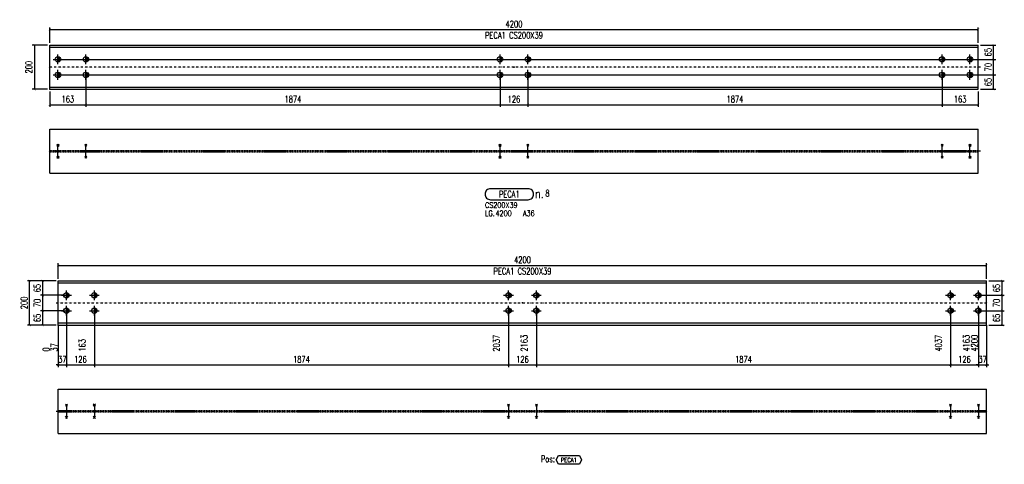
# Model space of a CAD drawing. Header units: feet. Extents: x 873 to 25753, y 2362 to 30563.
# Tile 22 of 29: x 14711 to 19166, y 5264 to 7276. Entities that reach past the tile are written whole.
import ezdxf
from ezdxf.enums import TextEntityAlignment as Align

# ---------------------------------------------------------------- set-up
doc = ezdxf.new("R2010")
doc.units = ezdxf.units.FT
doc.header["$LTSCALE"] = 20
doc.header["$MEASUREMENT"] = 0
doc.linetypes.add('DASHDOT', pattern=[1, 0.5, -0.25, 0, -0.25])
doc.linetypes.add('HIDDEN', pattern=[0.375, 0.25, -0.125])
doc.layers.get('0').update_dxf_attribs({"linetype": 'CONTINUOUS'})
doc.layers.get('Defpoints').update_dxf_attribs({"linetype": 'CONTINUOUS'})
for name, color, linetype in [('A', 2, 'DASHDOT'), ('FORIR', 4, 'CONTINUOUS'), ('G', 3, 'CONTINUOUS'), ('MARK_DES', 2, 'CONTINUOUS'), ('MARK_MAT', 2, 'CONTINUOUS'), ('MARK_QTA', 4, 'CONTINUOUS'), ('MARK_SBA', 4, 'CONTINUOUS'), ('MARK_SLOT', 6, 'CONTINUOUS'), ('POS_BOX', 6, 'CONTINUOUS'), ('POS_DES', 2, 'CONTINUOUS'), ('POS_MAT', 2, 'CONTINUOUS'), ('TR', 6, 'HIDDEN'), ('TXT1', 7, 'CONTINUOUS')]:
    doc.layers.add(name, color=color, linetype=linetype)
doc.styles.add('1', font='romans', dxfattribs={"width": 0.7, "height": 30})
doc.styles.add('MARK', font='ROMANS', dxfattribs={"width": 0.7})
doc.styles.add('POS', font='ROMANS', dxfattribs={"width": 0.7})
doc.styles.add('ROMANS', font='ROMANS', dxfattribs={"width": 0.8, "height": 28})
doc.dimstyles.get("Standard").update_dxf_attribs({"dimtxt": 30, "dimasz": 1, "dimexe": 1, "dimexo": 1, "dimgap": 1, "dimtad": 1, "dimdec": 0, "dimdsep": 46, "dimtxsty": '1', "dimblk": 'ARCHTICK', "dimcen": 3, "dimclrd": 1, "dimclre": 1, "dimclrt": 3, "dimadec": 0, "dimazin": 0, "dimtfac": 1, "dimtdec": 0, "dimtix": 1, "dimtmove": 0, "dimatfit": 3, "dimfxl": 0, "dimtolj": 1, "dimarcsym": 0})

# ---------------------------------------------------------------- blocks, each defined once
blk = doc.blocks.new('M16')
for p, q in [((-22.2, 0), (22.2, 0)), ((0, -22.2), (0, 22.2))]:
    blk.add_line(p, q)
at = {"color": 4, "const_width": 12.3}
blk.add_lwpolyline([(0, -6.1, 1), (0, 6.1, 1)], format="xyb", dxfattribs=at)
blk.add_circle((0, 0), 12.3)
at = {"flags": 1}
blk.add_attdef('TOLE', (16.7, -8.3), '', height=5.26, dxfattribs=at)
blk = doc.blocks.new('3D_INFOPOS')
blk.add_point((0, 0))
at = {"layer": 'FORIR', "flags": 1}
for tag, p in [('POS_PEZ', (7.6, -4.3)), ('MAT_PRO', (7.6, -11.9))]:
    blk.add_attdef(tag, p, '', height=5.26, dxfattribs=at)
blk = doc.blocks.new('_ArchTick')
at = {"color": 0, "linetype": 'ByBlock', "const_width": 0.15}
blk.add_lwpolyline([(-0.5, -0.5), (0.5, 0.5)], dxfattribs=at)
blk = doc.blocks.new('*D9')
at = {"layer": 'Defpoints', "color": 0, "transparency": 16777216}
for p in [(15010.8, 7026.3), (14847.7, 6961.3), (15010.8, 6891.3)]:
    blk.add_point(p, dxfattribs=at)
at = {"layer": 'TXT1', "color": 1, "lineweight": -2, "transparency": 16777216}
for p, q in [((15010.8, 7016.3), (15010.8, 6881.3)), ((14847.7, 6951.3), (14847.7, 6881.3)), ((14847.7, 6891.3), (15010.8, 6891.3))]:
    blk.add_line(p, q, dxfattribs=at)
at = {"layer": 'TXT1', "color": 1, "lineweight": -2, "transparency": 16777216, "xscale": 10, "yscale": 10, "zscale": 10, "rotation": 180}
blk.add_blockref('_ArchTick', (14847.7, 6891.3), dxfattribs=at)
at = {"layer": 'TXT1', "color": 1, "lineweight": -2, "transparency": 16777216, "xscale": 10, "yscale": 10, "zscale": 10}
blk.add_blockref('_ArchTick', (15010.8, 6891.3), dxfattribs=at)
at = {"layer": 'TXT1', "color": 3, "transparency": 16777216, "insert": (14929.3, 6916.3), "char_height": 30, "attachment_point": 5, "style": '1'}
blk.add_mtext('\\A1;163', dxfattribs=at)
blk = doc.blocks.new('*D10')
at = {"layer": 'Defpoints', "color": 0, "transparency": 16777216}
for p in [(15010.8, 7026.3), (16884.5, 7026.3), (16884.5, 6891.3)]:
    blk.add_point(p, dxfattribs=at)
at = {"layer": 'TXT1', "color": 1, "lineweight": -2, "transparency": 16777216}
for p, q in [((15010.8, 7016.3), (15010.8, 6881.3)), ((16884.5, 7016.3), (16884.5, 6881.3)), ((15010.8, 6891.3), (16884.5, 6891.3))]:
    blk.add_line(p, q, dxfattribs=at)
at = {"layer": 'TXT1', "color": 1, "lineweight": -2, "transparency": 16777216, "xscale": 10, "yscale": 10, "zscale": 10, "rotation": 180}
blk.add_blockref('_ArchTick', (15010.8, 6891.3), dxfattribs=at)
at = {"layer": 'TXT1', "color": 1, "lineweight": -2, "transparency": 16777216, "xscale": 10, "yscale": 10, "zscale": 10}
blk.add_blockref('_ArchTick', (16884.5, 6891.3), dxfattribs=at)
at = {"layer": 'TXT1', "color": 3, "transparency": 16777216, "insert": (15947.7, 6916.3), "char_height": 30, "attachment_point": 5, "style": '1'}
blk.add_mtext('\\A1;1874', dxfattribs=at)
blk = doc.blocks.new('*D11')
at = {"layer": 'Defpoints', "color": 0, "transparency": 16777216}
for p in [(16884.5, 7026.3), (17010.8, 7026.3), (17010.8, 6891.3)]:
    blk.add_point(p, dxfattribs=at)
at = {"layer": 'TXT1', "color": 1, "lineweight": -2, "transparency": 16777216}
for p, q in [((16884.5, 7016.3), (16884.5, 6881.3)), ((17010.8, 7016.3), (17010.8, 6881.3)), ((16884.5, 6891.3), (17010.8, 6891.3))]:
    blk.add_line(p, q, dxfattribs=at)
at = {"layer": 'TXT1', "color": 1, "lineweight": -2, "transparency": 16777216, "xscale": 10, "yscale": 10, "zscale": 10, "rotation": 180}
blk.add_blockref('_ArchTick', (16884.5, 6891.3), dxfattribs=at)
at = {"layer": 'TXT1', "color": 1, "lineweight": -2, "transparency": 16777216, "xscale": 10, "yscale": 10, "zscale": 10}
blk.add_blockref('_ArchTick', (17010.8, 6891.3), dxfattribs=at)
at = {"layer": 'TXT1', "color": 3, "transparency": 16777216, "insert": (16947.7, 6916.3), "char_height": 30, "attachment_point": 5, "style": '1'}
blk.add_mtext('\\A1;126', dxfattribs=at)
blk = doc.blocks.new('*D12')
at = {"layer": 'Defpoints', "color": 0, "transparency": 16777216}
for p in [(17010.8, 7026.3), (18884.5, 7026.3), (18884.5, 6891.3)]:
    blk.add_point(p, dxfattribs=at)
at = {"layer": 'TXT1', "color": 1, "lineweight": -2, "transparency": 16777216}
for p, q in [((17010.8, 7016.3), (17010.8, 6881.3)), ((18884.5, 7016.3), (18884.5, 6881.3)), ((17010.8, 6891.3), (18884.5, 6891.3))]:
    blk.add_line(p, q, dxfattribs=at)
at = {"layer": 'TXT1', "color": 1, "lineweight": -2, "transparency": 16777216, "xscale": 10, "yscale": 10, "zscale": 10, "rotation": 180}
blk.add_blockref('_ArchTick', (17010.8, 6891.3), dxfattribs=at)
at = {"layer": 'TXT1', "color": 1, "lineweight": -2, "transparency": 16777216, "xscale": 10, "yscale": 10, "zscale": 10}
blk.add_blockref('_ArchTick', (18884.5, 6891.3), dxfattribs=at)
at = {"layer": 'TXT1', "color": 3, "transparency": 16777216, "insert": (17947.7, 6916.3), "char_height": 30, "attachment_point": 5, "style": '1'}
blk.add_mtext('\\A1;1874', dxfattribs=at)
blk = doc.blocks.new('*D13')
at = {"layer": 'Defpoints', "color": 0, "transparency": 16777216}
for p in [(18884.5, 7026.3), (19047.7, 6961.3), (19047.7, 6891.3)]:
    blk.add_point(p, dxfattribs=at)
at = {"layer": 'TXT1', "color": 1, "lineweight": -2, "transparency": 16777216}
for p, q in [((18884.5, 7016.3), (18884.5, 6881.3)), ((19047.7, 6951.3), (19047.7, 6881.3)), ((18884.5, 6891.3), (19047.7, 6891.3))]:
    blk.add_line(p, q, dxfattribs=at)
at = {"layer": 'TXT1', "color": 1, "lineweight": -2, "transparency": 16777216, "xscale": 10, "yscale": 10, "zscale": 10, "rotation": 180}
blk.add_blockref('_ArchTick', (18884.5, 6891.3), dxfattribs=at)
at = {"layer": 'TXT1', "color": 1, "lineweight": -2, "transparency": 16777216, "xscale": 10, "yscale": 10, "zscale": 10}
blk.add_blockref('_ArchTick', (19047.7, 6891.3), dxfattribs=at)
at = {"layer": 'TXT1', "color": 3, "transparency": 16777216, "insert": (18966.1, 6916.3), "char_height": 30, "attachment_point": 5, "style": '1'}
blk.add_mtext('\\A1;163', dxfattribs=at)
blk = doc.blocks.new('*D14')
at = {"layer": 'Defpoints', "color": 0, "transparency": 16777216}
for p in [(14884.5, 7026.3), (19117.7, 7026.3), (19047.7, 6961.3)]:
    blk.add_point(p, dxfattribs=at)
at = {"layer": 'TXT1', "color": 1, "lineweight": -2, "transparency": 16777216}
for p, q in [((14894.5, 7026.3), (19127.7, 7026.3)), ((19117.7, 6961.3), (19117.7, 7026.3)), ((19057.7, 6961.3), (19127.7, 6961.3))]:
    blk.add_line(p, q, dxfattribs=at)
at = {"layer": 'TXT1', "color": 1, "lineweight": -2, "transparency": 16777216, "xscale": 10, "yscale": 10, "zscale": 10}
for p, rotation in [((19117.7, 7026.3), 90), ((19117.7, 6961.3), 270)]:
    blk.add_blockref('_ArchTick', p, dxfattribs=dict(at, rotation=rotation))
at = {"layer": 'TXT1', "color": 3, "transparency": 16777216, "insert": (19092.7, 6993.8), "char_height": 30, "attachment_point": 5, "rotation": 90, "style": '1'}
blk.add_mtext('\\A1;65', dxfattribs=at)
blk = doc.blocks.new('*D15')
at = {"layer": 'Defpoints', "color": 0, "transparency": 16777216}
for p in [(14884.5, 7096.3), (19117.7, 7096.3), (14884.5, 7026.3)]:
    blk.add_point(p, dxfattribs=at)
at = {"layer": 'TXT1', "color": 1, "lineweight": -2, "transparency": 16777216}
for p, q in [((14894.5, 7096.3), (19127.7, 7096.3)), ((19117.7, 7026.3), (19117.7, 7096.3)), ((14894.5, 7026.3), (19127.7, 7026.3))]:
    blk.add_line(p, q, dxfattribs=at)
at = {"layer": 'TXT1', "color": 1, "lineweight": -2, "transparency": 16777216, "xscale": 10, "yscale": 10, "zscale": 10}
for p, rotation in [((19117.7, 7096.3), 90), ((19117.7, 7026.3), 270)]:
    blk.add_blockref('_ArchTick', p, dxfattribs=dict(at, rotation=rotation))
at = {"layer": 'TXT1', "color": 3, "transparency": 16777216, "insert": (19092.7, 7061.3), "char_height": 30, "attachment_point": 5, "rotation": 90, "style": '1'}
blk.add_mtext('\\A1;70', dxfattribs=at)
blk = doc.blocks.new('*D16')
at = {"layer": 'Defpoints', "color": 0, "transparency": 16777216}
for p in [(19047.7, 7161.3), (19117.7, 7161.3), (14884.5, 7096.3)]:
    blk.add_point(p, dxfattribs=at)
at = {"layer": 'TXT1', "color": 1, "lineweight": -2, "transparency": 16777216}
for p, q in [((19057.7, 7161.3), (19127.7, 7161.3)), ((19117.7, 7096.3), (19117.7, 7161.3)), ((14894.5, 7096.3), (19127.7, 7096.3))]:
    blk.add_line(p, q, dxfattribs=at)
at = {"layer": 'TXT1', "color": 1, "lineweight": -2, "transparency": 16777216, "xscale": 10, "yscale": 10, "zscale": 10}
for p, rotation in [((19117.7, 7161.3), 90), ((19117.7, 7096.3), 270)]:
    blk.add_blockref('_ArchTick', p, dxfattribs=dict(at, rotation=rotation))
at = {"layer": 'TXT1', "color": 3, "transparency": 16777216, "insert": (19092.7, 7128.8), "char_height": 30, "attachment_point": 5, "rotation": 90, "style": '1'}
blk.add_mtext('\\A1;65', dxfattribs=at)
blk = doc.blocks.new('*D17')
at = {"layer": 'Defpoints', "color": 0, "transparency": 16777216}
for p in [(19047.7, 7231.3), (14847.7, 7161.3), (19047.7, 7161.3)]:
    blk.add_point(p, dxfattribs=at)
at = {"layer": 'TXT1', "color": 1, "lineweight": -2, "transparency": 16777216}
for p, q in [((14847.7, 7171.3), (14847.7, 7241.3)), ((14847.7, 7231.3), (19047.7, 7231.3)), ((19047.7, 7171.3), (19047.7, 7241.3))]:
    blk.add_line(p, q, dxfattribs=at)
at = {"layer": 'TXT1', "color": 1, "lineweight": -2, "transparency": 16777216, "xscale": 10, "yscale": 10, "zscale": 10, "rotation": 180}
blk.add_blockref('_ArchTick', (14847.7, 7231.3), dxfattribs=at)
at = {"layer": 'TXT1', "color": 1, "lineweight": -2, "transparency": 16777216, "xscale": 10, "yscale": 10, "zscale": 10}
blk.add_blockref('_ArchTick', (19047.7, 7231.3), dxfattribs=at)
at = {"layer": 'TXT1', "color": 3, "transparency": 16777216, "insert": (16947.7, 7256.3), "char_height": 30, "attachment_point": 5, "style": '1'}
blk.add_mtext('\\A1;4200', dxfattribs=at)
blk = doc.blocks.new('*D18')
at = {"layer": 'Defpoints', "color": 0, "transparency": 16777216}
for p in [(14847.7, 7161.3), (14777.7, 6961.3), (14847.7, 6961.3)]:
    blk.add_point(p, dxfattribs=at)
at = {"layer": 'TXT1', "color": 1, "lineweight": -2, "transparency": 16777216}
for p, q in [((14837.7, 7161.3), (14767.7, 7161.3)), ((14777.7, 7161.3), (14777.7, 6961.3)), ((14837.7, 6961.3), (14767.7, 6961.3))]:
    blk.add_line(p, q, dxfattribs=at)
at = {"layer": 'TXT1', "color": 1, "lineweight": -2, "transparency": 16777216, "xscale": 10, "yscale": 10, "zscale": 10}
for p, rotation in [((14777.7, 7161.3), 90), ((14777.7, 6961.3), 270)]:
    blk.add_blockref('_ArchTick', p, dxfattribs=dict(at, rotation=rotation))
at = {"layer": 'TXT1', "color": 3, "transparency": 16777216, "insert": (14752.7, 7061.3), "char_height": 30, "attachment_point": 5, "rotation": 90, "style": '1'}
blk.add_mtext('\\A1;200', dxfattribs=at)
blk = doc.blocks.new('3D_INFOM')
blk.add_point((0, 0))
at = {"layer": 'FORIR', "flags": 1}
for tag, p in [('MARK', (7.55, -4.31)), ('NUM_DIS', (7.55, -11.68)), ('NOT_PEZ', (45.73, -11.68)), ('QTA_PEZ', (7.55, -18.55)), ('TIP_PEZ', (45.73, -18.55)), ('TRA_PEZ', (7.55, -26.33)), ('COS_PEZ', (45.73, -26.33)), ('DES_PEZ', (7.55, -33.75))]:
    blk.add_attdef(tag, p, '', height=5, dxfattribs=at)
blk = doc.blocks.new('MS')
at = {"color": 6}
for p, q in [((-4.7, 22.8), (4.7, 32.1)), ((-4.7, 32.1), (4.7, 22.8)), ((-4.7, -22.8), (4.7, -32.1)), ((-4.7, -32.1), (4.7, -22.8))]:
    blk.add_line(p, q, dxfattribs=at)
at = {"color": 3}
blk.add_line((0, -32.1), (0, 32.1), dxfattribs=at)
at = {"flags": 1}
for tag, p, height in [('DIAM', (0, 0), 8.01), ('AVAN', (1.3, -18.2), 5.26), ('TOLE', (1.3, -9.7), 5.26), ('DIET', (1.3, -24.6), 5.26)]:
    blk.add_attdef(tag, p, '', height=height, dxfattribs=at)
blk = doc.blocks.new('M8_PRO')
at = {"layer": 'MARK_SLOT'}
blk.add_lwpolyline([(2.5, 0), (19.5, 0, 0.414214), (22, 2.5), (22, 2.5, 0.414214), (19.5, 5), (2.5, 5, 0.414214), (0, 2.5), (0, 2.5, 0.414214)], format="xyb", close=True, dxfattribs=at)
at = {"style": 'MARK', "width": 0.7, "flags": 1}
for tag, p in [('TRA_PEZ', (-2.05, 4.97)), ('PUN_LIS', (-2.05, 4.44)), ('TIP_PEZ', (-2.05, 2.29)), ('SUN_LIS', (-2.05, 3.9)), ('COD_PEZ', (-2.05, 0.69)), ('COS_PEZ', (-2.05, 0.15)), ('DES_PEZ', (-2.05, 3.37)), ('NOT_PEZ', (-2.05, 2.83)), ('ING_PEZ', (-2.05, 1.76)), ('MCL_PEZ', (-2.05, 1.22)), ('DIM_PRO', (-2.05, -0.38))]:
    blk.add_attdef(tag, p, '', height=0.35, dxfattribs=at)
at = {"style": 'MARK', "width": 0.7}
blk.add_attdef('MAR_PEZ', text='', height=3, dxfattribs=at).set_placement((11, 2.5), align=Align.MIDDLE)
at = {"layer": 'MARK_DES', "style": 'MARK', "width": 0.7}
blk.add_text('LG.', height=2.5, dxfattribs=at).set_placement((0, -7.4))
for tag, p in [('NOM_PRO', (0, -3.7)), ('LUN_PRO', (4.73, -7.4))]:
    blk.add_attdef(tag, p, '', height=2.5, dxfattribs=at)
at = {"layer": 'MARK_MAT', "style": 'MARK', "width": 0.7}
blk.add_attdef('MAT_PRO', (17.13, -7.4), '', height=2.5, dxfattribs=at)
at = {"layer": 'MARK_QTA', "style": 'ROMANS', "width": 0.8}
blk.add_text('n.', height=4, dxfattribs=at).set_placement((24.62, 2.75), align=Align.MIDDLE)
at = {"layer": 'MARK_QTA', "style": 'MARK', "width": 0.7}
blk.add_attdef('QTA_PEZ', (27.29, 1.42), '', height=3, dxfattribs=at)
at = {"layer": 'MARK_SBA', "style": 'MARK', "width": 0.7}
blk.add_attdef('SBA_PEZ', text='', height=2, dxfattribs=at).set_placement((10.88, 5.73), align=Align.BOTTOM_CENTER)
blk = doc.blocks.new('*D70')
at = {"layer": 'Defpoints', "color": 0, "transparency": 16777216}
for p in [(14922.9, 5959), (15049.2, 5959), (15049.2, 5714)]:
    blk.add_point(p, dxfattribs=at)
at = {"layer": 'TXT1', "color": 1, "lineweight": -2, "transparency": 16777216}
for p, q in [((14922.9, 5949), (14922.9, 5704)), ((15049.2, 5949), (15049.2, 5704)), ((14922.9, 5714), (15049.2, 5714))]:
    blk.add_line(p, q, dxfattribs=at)
at = {"layer": 'TXT1', "color": 1, "lineweight": -2, "transparency": 16777216, "xscale": 10, "yscale": 10, "zscale": 10, "rotation": 180}
blk.add_blockref('_ArchTick', (14922.9, 5714), dxfattribs=at)
at = {"layer": 'TXT1', "color": 1, "lineweight": -2, "transparency": 16777216, "xscale": 10, "yscale": 10, "zscale": 10}
blk.add_blockref('_ArchTick', (15049.2, 5714), dxfattribs=at)
at = {"layer": 'TXT1', "color": 3, "transparency": 16777216, "insert": (14986, 5739), "char_height": 30, "attachment_point": 5, "style": '1'}
blk.add_mtext('\\A1;126', dxfattribs=at)
blk = doc.blocks.new('*D71')
at = {"layer": 'Defpoints', "color": 0, "transparency": 16777216}
for p in [(15049.2, 5959), (16922.9, 5959), (16922.9, 5714)]:
    blk.add_point(p, dxfattribs=at)
at = {"layer": 'TXT1', "color": 1, "lineweight": -2, "transparency": 16777216}
for p, q in [((15049.2, 5949), (15049.2, 5704)), ((16922.9, 5949), (16922.9, 5704)), ((15049.2, 5714), (16922.9, 5714))]:
    blk.add_line(p, q, dxfattribs=at)
at = {"layer": 'TXT1', "color": 1, "lineweight": -2, "transparency": 16777216, "xscale": 10, "yscale": 10, "zscale": 10, "rotation": 180}
blk.add_blockref('_ArchTick', (15049.2, 5714), dxfattribs=at)
at = {"layer": 'TXT1', "color": 1, "lineweight": -2, "transparency": 16777216, "xscale": 10, "yscale": 10, "zscale": 10}
blk.add_blockref('_ArchTick', (16922.9, 5714), dxfattribs=at)
at = {"layer": 'TXT1', "color": 3, "transparency": 16777216, "insert": (15986, 5739), "char_height": 30, "attachment_point": 5, "style": '1'}
blk.add_mtext('\\A1;1874', dxfattribs=at)
blk = doc.blocks.new('*D72')
at = {"layer": 'Defpoints', "color": 0, "transparency": 16777216}
for p in [(16922.9, 5959), (17049.2, 5959), (17049.2, 5714)]:
    blk.add_point(p, dxfattribs=at)
at = {"layer": 'TXT1', "color": 1, "lineweight": -2, "transparency": 16777216}
for p, q in [((16922.9, 5949), (16922.9, 5704)), ((17049.2, 5949), (17049.2, 5704)), ((16922.9, 5714), (17049.2, 5714))]:
    blk.add_line(p, q, dxfattribs=at)
at = {"layer": 'TXT1', "color": 1, "lineweight": -2, "transparency": 16777216, "xscale": 10, "yscale": 10, "zscale": 10, "rotation": 180}
blk.add_blockref('_ArchTick', (16922.9, 5714), dxfattribs=at)
at = {"layer": 'TXT1', "color": 1, "lineweight": -2, "transparency": 16777216, "xscale": 10, "yscale": 10, "zscale": 10}
blk.add_blockref('_ArchTick', (17049.2, 5714), dxfattribs=at)
at = {"layer": 'TXT1', "color": 3, "transparency": 16777216, "insert": (16986, 5739), "char_height": 30, "attachment_point": 5, "style": '1'}
blk.add_mtext('\\A1;126', dxfattribs=at)
blk = doc.blocks.new('*D73')
at = {"layer": 'Defpoints', "color": 0, "transparency": 16777216}
for p in [(17049.2, 5959), (18922.9, 5959), (18922.9, 5714)]:
    blk.add_point(p, dxfattribs=at)
at = {"layer": 'TXT1', "color": 1, "lineweight": -2, "transparency": 16777216}
for p, q in [((17049.2, 5949), (17049.2, 5704)), ((18922.9, 5949), (18922.9, 5704)), ((17049.2, 5714), (18922.9, 5714))]:
    blk.add_line(p, q, dxfattribs=at)
at = {"layer": 'TXT1', "color": 1, "lineweight": -2, "transparency": 16777216, "xscale": 10, "yscale": 10, "zscale": 10, "rotation": 180}
blk.add_blockref('_ArchTick', (17049.2, 5714), dxfattribs=at)
at = {"layer": 'TXT1', "color": 1, "lineweight": -2, "transparency": 16777216, "xscale": 10, "yscale": 10, "zscale": 10}
blk.add_blockref('_ArchTick', (18922.9, 5714), dxfattribs=at)
at = {"layer": 'TXT1', "color": 3, "transparency": 16777216, "insert": (17986, 5739), "char_height": 30, "attachment_point": 5, "style": '1'}
blk.add_mtext('\\A1;1874', dxfattribs=at)
blk = doc.blocks.new('*D74')
at = {"layer": 'Defpoints', "color": 0, "transparency": 16777216}
for p in [(18922.9, 5959), (19049.2, 5959), (19049.2, 5714)]:
    blk.add_point(p, dxfattribs=at)
at = {"layer": 'TXT1', "color": 1, "lineweight": -2, "transparency": 16777216}
for p, q in [((18922.9, 5949), (18922.9, 5704)), ((19049.2, 5949), (19049.2, 5704)), ((18922.9, 5714), (19049.2, 5714))]:
    blk.add_line(p, q, dxfattribs=at)
at = {"layer": 'TXT1', "color": 1, "lineweight": -2, "transparency": 16777216, "xscale": 10, "yscale": 10, "zscale": 10, "rotation": 180}
blk.add_blockref('_ArchTick', (18922.9, 5714), dxfattribs=at)
at = {"layer": 'TXT1', "color": 1, "lineweight": -2, "transparency": 16777216, "xscale": 10, "yscale": 10, "zscale": 10}
blk.add_blockref('_ArchTick', (19049.2, 5714), dxfattribs=at)
at = {"layer": 'TXT1', "color": 3, "transparency": 16777216, "insert": (18986, 5739), "char_height": 30, "attachment_point": 5, "style": '1'}
blk.add_mtext('\\A1;126', dxfattribs=at)
blk = doc.blocks.new('*D75')
at = {"layer": 'Defpoints', "color": 0, "transparency": 16777216}
for p in [(14922.9, 5959), (14886, 5894), (14922.9, 5714)]:
    blk.add_point(p, dxfattribs=at)
at = {"layer": 'TXT1', "color": 1, "lineweight": -2, "transparency": 16777216}
for p, q in [((14922.9, 5949), (14922.9, 5704)), ((14886, 5884), (14886, 5704)), ((14886, 5714), (14876, 5714)), ((14886, 5714), (14922.9, 5714)), ((14922.9, 5714), (14932.9, 5714))]:
    blk.add_line(p, q, dxfattribs=at)
at = {"layer": 'TXT1', "color": 1, "lineweight": -2, "transparency": 16777216, "xscale": 10, "yscale": 10, "zscale": 10}
blk.add_blockref('_ArchTick', (14886, 5714), dxfattribs=at)
at = {"layer": 'TXT1', "color": 1, "lineweight": -2, "transparency": 16777216, "xscale": 10, "yscale": 10, "zscale": 10, "rotation": 180}
blk.add_blockref('_ArchTick', (14922.9, 5714), dxfattribs=at)
at = {"layer": 'TXT1', "color": 3, "transparency": 16777216, "insert": (14904.5, 5739), "char_height": 30, "attachment_point": 5, "style": '1'}
blk.add_mtext('\\A1;37', dxfattribs=at)
blk = doc.blocks.new('*D76')
at = {"layer": 'Defpoints', "color": 0, "transparency": 16777216}
for p in [(19049.2, 5959), (19086, 5894), (19086, 5714)]:
    blk.add_point(p, dxfattribs=at)
at = {"layer": 'TXT1', "color": 1, "lineweight": -2, "transparency": 16777216}
for p, q in [((19049.2, 5949), (19049.2, 5704)), ((19086, 5884), (19086, 5704)), ((19049.2, 5714), (19039.2, 5714)), ((19049.2, 5714), (19086, 5714)), ((19086, 5714), (19096, 5714))]:
    blk.add_line(p, q, dxfattribs=at)
at = {"layer": 'TXT1', "color": 1, "lineweight": -2, "transparency": 16777216, "xscale": 10, "yscale": 10, "zscale": 10}
blk.add_blockref('_ArchTick', (19049.2, 5714), dxfattribs=at)
at = {"layer": 'TXT1', "color": 1, "lineweight": -2, "transparency": 16777216, "xscale": 10, "yscale": 10, "zscale": 10, "rotation": 180}
blk.add_blockref('_ArchTick', (19086, 5714), dxfattribs=at)
at = {"layer": 'TXT1', "color": 3, "transparency": 16777216, "insert": (19067.6, 5739), "char_height": 30, "attachment_point": 5, "style": '1'}
blk.add_mtext('\\A1;37', dxfattribs=at)
blk = doc.blocks.new('*D77')
at = {"layer": 'Defpoints', "color": 0, "transparency": 16777216}
for p in [(14816, 6029), (14922.9, 6029), (14922.9, 5959)]:
    blk.add_point(p, dxfattribs=at)
at = {"layer": 'TXT1', "color": 1, "lineweight": -2, "transparency": 16777216}
for p, q in [((14912.9, 6029), (14806, 6029)), ((14816, 5959), (14816, 6029)), ((14912.9, 5959), (14806, 5959))]:
    blk.add_line(p, q, dxfattribs=at)
at = {"layer": 'TXT1', "color": 1, "lineweight": -2, "transparency": 16777216, "xscale": 10, "yscale": 10, "zscale": 10}
for p, rotation in [((14816, 6029), 90), ((14816, 5959), 270)]:
    blk.add_blockref('_ArchTick', p, dxfattribs=dict(at, rotation=rotation))
at = {"layer": 'TXT1', "color": 3, "transparency": 16777216, "insert": (14791, 5994), "char_height": 30, "attachment_point": 5, "rotation": 90, "style": '1'}
blk.add_mtext('\\A1;70', dxfattribs=at)
blk = doc.blocks.new('*D78')
at = {"layer": 'Defpoints', "color": 0, "transparency": 16777216}
for p in [(14816, 6094), (14886, 6094), (14922.9, 6029)]:
    blk.add_point(p, dxfattribs=at)
at = {"layer": 'TXT1', "color": 1, "lineweight": -2, "transparency": 16777216}
for p, q in [((14876, 6094), (14806, 6094)), ((14816, 6029), (14816, 6094)), ((14912.9, 6029), (14806, 6029))]:
    blk.add_line(p, q, dxfattribs=at)
at = {"layer": 'TXT1', "color": 1, "lineweight": -2, "transparency": 16777216, "xscale": 10, "yscale": 10, "zscale": 10}
for p, rotation in [((14816, 6094), 90), ((14816, 6029), 270)]:
    blk.add_blockref('_ArchTick', p, dxfattribs=dict(at, rotation=rotation))
at = {"layer": 'TXT1', "color": 3, "transparency": 16777216, "insert": (14791, 6061.5), "char_height": 30, "attachment_point": 5, "rotation": 90, "style": '1'}
blk.add_mtext('\\A1;65', dxfattribs=at)
blk = doc.blocks.new('*D79')
at = {"layer": 'Defpoints', "color": 0, "transparency": 16777216}
for p in [(14816, 5959), (14922.9, 5959), (14886, 5894)]:
    blk.add_point(p, dxfattribs=at)
at = {"layer": 'TXT1', "color": 1, "lineweight": -2, "transparency": 16777216}
for p, q in [((14912.9, 5959), (14806, 5959)), ((14816, 5894), (14816, 5959)), ((14876, 5894), (14806, 5894))]:
    blk.add_line(p, q, dxfattribs=at)
at = {"layer": 'TXT1', "color": 1, "lineweight": -2, "transparency": 16777216, "xscale": 10, "yscale": 10, "zscale": 10}
for p, rotation in [((14816, 5959), 90), ((14816, 5894), 270)]:
    blk.add_blockref('_ArchTick', p, dxfattribs=dict(at, rotation=rotation))
at = {"layer": 'TXT1', "color": 3, "transparency": 16777216, "insert": (14791, 5926.5), "char_height": 30, "attachment_point": 5, "rotation": 90, "style": '1'}
blk.add_mtext('\\A1;65', dxfattribs=at)
blk = doc.blocks.new('*D80')
at = {"layer": 'Defpoints', "color": 0, "transparency": 16777216}
for p in [(19049.2, 6029), (19156, 6029), (19049.2, 5959)]:
    blk.add_point(p, dxfattribs=at)
at = {"layer": 'TXT1', "color": 1, "lineweight": -2, "transparency": 16777216}
for p, q in [((19059.2, 6029), (19166, 6029)), ((19156, 5959), (19156, 6029)), ((19059.2, 5959), (19166, 5959))]:
    blk.add_line(p, q, dxfattribs=at)
at = {"layer": 'TXT1', "color": 1, "lineweight": -2, "transparency": 16777216, "xscale": 10, "yscale": 10, "zscale": 10}
for p, rotation in [((19156, 6029), 90), ((19156, 5959), 270)]:
    blk.add_blockref('_ArchTick', p, dxfattribs=dict(at, rotation=rotation))
at = {"layer": 'TXT1', "color": 3, "transparency": 16777216, "insert": (19131, 5994), "char_height": 30, "attachment_point": 5, "rotation": 90, "style": '1'}
blk.add_mtext('\\A1;70', dxfattribs=at)
blk = doc.blocks.new('*D81')
at = {"layer": 'Defpoints', "color": 0, "transparency": 16777216}
for p in [(19086, 6094), (19156, 6094), (19049.2, 6029)]:
    blk.add_point(p, dxfattribs=at)
at = {"layer": 'TXT1', "color": 1, "lineweight": -2, "transparency": 16777216}
for p, q in [((19096, 6094), (19166, 6094)), ((19156, 6029), (19156, 6094)), ((19059.2, 6029), (19166, 6029))]:
    blk.add_line(p, q, dxfattribs=at)
at = {"layer": 'TXT1', "color": 1, "lineweight": -2, "transparency": 16777216, "xscale": 10, "yscale": 10, "zscale": 10}
for p, rotation in [((19156, 6094), 90), ((19156, 6029), 270)]:
    blk.add_blockref('_ArchTick', p, dxfattribs=dict(at, rotation=rotation))
at = {"layer": 'TXT1', "color": 3, "transparency": 16777216, "insert": (19131, 6061.5), "char_height": 30, "attachment_point": 5, "rotation": 90, "style": '1'}
blk.add_mtext('\\A1;65', dxfattribs=at)
blk = doc.blocks.new('*D82')
at = {"layer": 'Defpoints', "color": 0, "transparency": 16777216}
for p in [(19049.2, 5959), (19156, 5959), (19086, 5894)]:
    blk.add_point(p, dxfattribs=at)
at = {"layer": 'TXT1', "color": 1, "lineweight": -2, "transparency": 16777216}
for p, q in [((19059.2, 5959), (19166, 5959)), ((19156, 5894), (19156, 5959)), ((19096, 5894), (19166, 5894))]:
    blk.add_line(p, q, dxfattribs=at)
at = {"layer": 'TXT1', "color": 1, "lineweight": -2, "transparency": 16777216, "xscale": 10, "yscale": 10, "zscale": 10}
for p, rotation in [((19156, 5959), 90), ((19156, 5894), 270)]:
    blk.add_blockref('_ArchTick', p, dxfattribs=dict(at, rotation=rotation))
at = {"layer": 'TXT1', "color": 3, "transparency": 16777216, "insert": (19131, 5926.5), "char_height": 30, "attachment_point": 5, "rotation": 90, "style": '1'}
blk.add_mtext('\\A1;65', dxfattribs=at)
blk = doc.blocks.new('*D83')
at = {"layer": 'Defpoints', "color": 0, "transparency": 16777216}
for p in [(19086, 6164), (14886, 6094), (19086, 6094)]:
    blk.add_point(p, dxfattribs=at)
at = {"layer": 'TXT1', "color": 1, "lineweight": -2, "transparency": 16777216}
for p, q in [((14886, 6104), (14886, 6174)), ((14886, 6164), (19086, 6164)), ((19086, 6104), (19086, 6174))]:
    blk.add_line(p, q, dxfattribs=at)
at = {"layer": 'TXT1', "color": 1, "lineweight": -2, "transparency": 16777216, "xscale": 10, "yscale": 10, "zscale": 10, "rotation": 180}
blk.add_blockref('_ArchTick', (14886, 6164), dxfattribs=at)
at = {"layer": 'TXT1', "color": 1, "lineweight": -2, "transparency": 16777216, "xscale": 10, "yscale": 10, "zscale": 10}
blk.add_blockref('_ArchTick', (19086, 6164), dxfattribs=at)
at = {"layer": 'TXT1', "color": 3, "transparency": 16777216, "insert": (16986, 6189), "char_height": 30, "attachment_point": 5, "style": '1'}
blk.add_mtext('\\A1;4200', dxfattribs=at)
blk = doc.blocks.new('*D84')
at = {"layer": 'Defpoints', "color": 0, "transparency": 16777216}
for p in [(14756, 6094), (14886, 6094), (14886, 5894)]:
    blk.add_point(p, dxfattribs=at)
at = {"layer": 'TXT1', "color": 1, "lineweight": -2, "transparency": 16777216}
for p, q in [((14876, 6094), (14746, 6094)), ((14756, 5894), (14756, 6094)), ((14876, 5894), (14746, 5894))]:
    blk.add_line(p, q, dxfattribs=at)
at = {"layer": 'TXT1', "color": 1, "lineweight": -2, "transparency": 16777216, "xscale": 10, "yscale": 10, "zscale": 10}
for p, rotation in [((14756, 6094), 90), ((14756, 5894), 270)]:
    blk.add_blockref('_ArchTick', p, dxfattribs=dict(at, rotation=rotation))
at = {"layer": 'TXT1', "color": 3, "transparency": 16777216, "insert": (14731, 5994), "char_height": 30, "attachment_point": 5, "rotation": 90, "style": '1'}
blk.add_mtext('\\A1;200', dxfattribs=at)
blk = doc.blocks.new('POSITION_PRO')
at = {"layer": 'POS_BOX'}
blk.add_lwpolyline([(10.5, -2), (9.5, -4), (0, -4), (-1, -2), (0, 0), (9.5, 0)], close=True, dxfattribs=at)
at = {"insert": (-7.93, -0.05), "char_height": 3, "width": 11.9956, "attachment_point": 1, "style": 'POS'}
blk.add_mtext('Pos:', dxfattribs=at)
at = {"style": 'POS', "width": 0.7}
blk.add_attdef('POS_PEZ', text='', height=2, dxfattribs=at).set_placement((4.76, -3.05), align=Align.CENTER)
at = {"layer": 'POS_DES', "style": 'POS', "width": 0.7, "flags": 1}
for tag, p in [('LAR_PRO', (-7.79, -4.53)), ('SPE_PRO', (-7.8, -5.07)), ('LUN_PRO', (-7.82, -5.58))]:
    blk.add_attdef(tag, p, '', height=0.35, dxfattribs=at)
at = {"layer": 'POS_MAT', "style": 'POS', "width": 0.7, "flags": 1}
for tag, p in [('MAT_PRO', (-6.89, -4.03)), ('PUN_NET2', (-6.94, -7.74)), ('NOM_PRO', (-6.94, -6.11)), ('PUN_NET', (-6.94, -7.16)), ('MAR_CMP', (-6.89, -8.22)), ('NOT_PEZ', (-6.89, -9.21)), ('PUN_LIS', (-6.94, -6.63)), ('QTA_PEZ', (-6.89, -8.75))]:
    blk.add_attdef(tag, text='', height=0.35, dxfattribs=at).set_placement(p, align=Align.CENTER)

msp = doc.modelspace()

# ---------------------------------------------------------------- linework, layer by layer
at = {"layer": 'A'}
for p, q in [((19057.7, 7061.3), (14837.7, 7061.3)), ((19057.7, 6681.3), (14837.7, 6681.3)), ((14876, 5994), (19096, 5994)), ((14876, 5504), (19096, 5504))]:
    msp.add_line(p, q, dxfattribs=at)
for p in [(14847.7, 6961.3), (17002.3, 6678.2), (14886, 5894), (18931.4, 5500.9)]:
    msp.add_point(p, dxfattribs=at)
at = {"layer": 'G'}
for p, q in [((14847.7, 6961.3), (14847.7, 7161.3)), ((14847.7, 7161.3), (19047.7, 7161.3)), ((14847.7, 7151.8), (19047.7, 7151.8)), ((19047.7, 6961.3), (19047.7, 7161.3)), ((14847.7, 6970.8), (19047.7, 6970.8)), ((14847.7, 6961.3), (19047.7, 6961.3)), ((14847.7, 6581.3), (14847.7, 6781.3)), ((14847.7, 6781.3), (19047.7, 6781.3)), ((19047.7, 6581.3), (19047.7, 6781.3)), ((14847.7, 6581.3), (19047.7, 6581.3)), ((14886, 6094), (19086, 6094)), ((14886, 5894), (14886, 6094)), ((14886, 6084.5), (19086, 6084.5)), ((19086, 5894), (19086, 6094)), ((14886, 5903.5), (19086, 5903.5)), ((14886, 5894), (19086, 5894)), ((14886, 5604), (19086, 5604)), ((14886, 5404), (14886, 5604)), ((19086, 5404), (19086, 5604)), ((14886, 5404), (19086, 5404))]:
    msp.add_line(p, q, dxfattribs=at)
for p in [(14847.7, 6961.3), (17002.3, 6678.2), (14886, 5894), (18931.4, 5500.9)]:
    msp.add_point(p, dxfattribs=at)
at = {"layer": 'TR'}
for p, q in [((14847.7, 6684.5), (19047.7, 6684.5)), ((14876, 6678.2), (14876, 6684.5)), ((14893, 6678.2), (14893, 6684.5)), ((15002.3, 6678.2), (15002.3, 6684.5)), ((15019.3, 6678.2), (15019.3, 6684.5)), ((16876, 6678.2), (16876, 6684.5)), ((16893, 6678.2), (16893, 6684.5)), ((17002.3, 6678.2), (17002.3, 6684.5)), ((17019.3, 6678.2), (17019.3, 6684.5)), ((18876, 6678.2), (18876, 6684.5)), ((18893, 6678.2), (18893, 6684.5)), ((19002.3, 6678.2), (19002.3, 6684.5)), ((19019.3, 6678.2), (19019.3, 6684.5)), ((14847.7, 6678.2), (19047.7, 6678.2)), ((14886, 5507.2), (19086, 5507.2)), ((14886, 5500.9), (19086, 5500.9)), ((14914.4, 5500.9), (14914.4, 5507.2)), ((14931.4, 5500.9), (14931.4, 5507.2)), ((15040.7, 5500.9), (15040.7, 5507.2)), ((15057.7, 5500.9), (15057.7, 5507.2)), ((16914.4, 5500.9), (16914.4, 5507.2)), ((16931.4, 5500.9), (16931.4, 5507.2)), ((17040.7, 5500.9), (17040.7, 5507.2)), ((17057.7, 5500.9), (17057.7, 5507.2)), ((18914.4, 5500.9), (18914.4, 5507.2)), ((18931.4, 5500.9), (18931.4, 5507.2)), ((19040.7, 5500.9), (19040.7, 5507.2)), ((19057.7, 5500.9), (19057.7, 5507.2))]:
    msp.add_line(p, q, dxfattribs=at)
for p in [(14847.7, 6961.3), (17002.3, 6678.2), (14886, 5894), (18931.4, 5500.9)]:
    msp.add_point(p, dxfattribs=at)
at = {"layer": 'TXT1'}
for p, q in [((14922.9, 5959), (14922.9, 5774)), ((15049.2, 5959), (15049.2, 5774)), ((16922.9, 5959), (16922.9, 5774)), ((17049.2, 5959), (17049.2, 5774)), ((18922.9, 5959), (18922.9, 5774)), ((19049.2, 5959), (19049.2, 5774)), ((14886, 5894), (14886, 5774)), ((19086, 5894), (19086, 5774))]:
    msp.add_line(p, q, dxfattribs=at)

# ---------------------------------------------------------------- block references
for name, p in [('M16', (14884.5, 7096.3)), ('M16', (15010.8, 7096.3)), ('M16', (16884.5, 7096.3)), ('M16', (17010.8, 7096.3)), ('M16', (18884.5, 7096.3)), ('M16', (19010.8, 7096.3)), ('M16', (14884.5, 7026.3)), ('M16', (15010.8, 7026.3)), ('M16', (16884.5, 7026.3)), ('3D_INFOPOS', (16947.7, 7061.3)), ('M16', (17010.8, 7026.3)), ('M16', (18884.5, 7026.3)), ('M16', (19010.8, 7026.3)), ('MS', (14884.5, 6681.3)), ('MS', (15010.8, 6681.3)), ('MS', (16884.5, 6681.3)), ('MS', (17010.8, 6681.3)), ('MS', (18884.5, 6681.3)), ('MS', (19010.8, 6681.3)), ('3D_INFOPOS', (16947.7, 6681.3)), ('M16', (14922.9, 6029)), ('M16', (15049.2, 6029)), ('M16', (16922.9, 6029)), ('M16', (17049.2, 6029)), ('M16', (18922.9, 6029)), ('M16', (19049.2, 6029)), ('M16', (14922.9, 5959)), ('M16', (15049.2, 5959)), ('M16', (16922.9, 5959)), ('M16', (17049.2, 5959)), ('M16', (18922.9, 5959)), ('M16', (19049.2, 5959))]:
    msp.add_blockref(name, p)
at = {"xscale": 10, "yscale": 10, "zscale": 10}
for p in [(16947.7, 7061.3), (16947.7, 6681.3), (16986, 5994), (16986, 5504)]:
    msp.add_blockref('3D_INFOM', p, dxfattribs=at)
for name, p, values in [('M8_PRO', (16816.6, 6461.3), {'NOM_PRO': 'CS200X39', 'LUN_PRO': '4200', 'MAT_PRO': 'A36', 'QTA_PEZ': '8', 'MAR_PEZ': 'PECA1'}), ('POSITION_PRO', (17148.5, 5304), {'POS_PEZ': 'PECA1'})]:
    msp.add_blockref(name, p, dxfattribs=at).add_auto_attribs(values)
at = {"rotation": 180}
for p in [(14922.9, 5504), (15049.2, 5504), (16922.9, 5504), (17049.2, 5504), (18922.9, 5504), (19049.2, 5504)]:
    msp.add_blockref('MS', p, dxfattribs=at)

# ---------------------------------------------------------------- texts
at = {"layer": 'TXT1', "color": 7, "style": '1', "width": 0.7}
for p in [(16947.7, 7181.3), (16986, 6114)]:
    msp.add_text('PECA1 CS200X39', height=30, dxfattribs=at).set_placement(p, align=Align.BOTTOM_CENTER)
at = {"layer": 'TXT1', "style": '1', "width": 0.7}
for s, p in [('2037', (16882.9, 5774)), ('2163', (17009.2, 5774)), ('4037', (18882.9, 5774)), ('4163', (19009.2, 5774)), ('4200', (19046, 5774)), ('37', (14882.9, 5774)), ('163', (15009.2, 5774)), ('0', (14846, 5774))]:
    msp.add_text(s, height=30, rotation=90, dxfattribs=at).set_placement(p)

# ---------------------------------------------------------------- dimensions: what is measured, and where the dimension line sits
at = {"layer": 'TXT1'}
for base, p1, p2, picture, middle in [((19047.7, 7231.3), (14847.7, 7161.3), (19047.7, 7161.3), '*D17', (16947.7, 7256.3)), ((15010.8, 6891.3), (14847.7, 6961.3), (15010.8, 7026.3), '*D9', (14929.3, 6916.3)), ((16884.5, 6891.3), (15010.8, 7026.3), (16884.5, 7026.3), '*D10', (15947.7, 6916.3)), ((17010.8, 6891.3), (16884.5, 7026.3), (17010.8, 7026.3), '*D11', (16947.7, 6916.3)), ((18884.5, 6891.3), (17010.8, 7026.3), (18884.5, 7026.3), '*D12', (17947.7, 6916.3)), ((19047.7, 6891.3), (18884.5, 7026.3), (19047.7, 6961.3), '*D13', (18966.1, 6916.3)), ((19086, 6164), (14886, 6094), (19086, 6094), '*D83', (16986, 6189)), ((14922.9, 5714), (14886, 5894), (14922.9, 5959), '*D75', (14904.5, 5739)), ((15049.2, 5714), (14922.9, 5959), (15049.2, 5959), '*D70', (14986, 5739)), ((16922.9, 5714), (15049.2, 5959), (16922.9, 5959), '*D71', (15986, 5739)), ((17049.2, 5714), (16922.9, 5959), (17049.2, 5959), '*D72', (16986, 5739)), ((18922.9, 5714), (17049.2, 5959), (18922.9, 5959), '*D73', (17986, 5739)), ((19049.2, 5714), (18922.9, 5959), (19049.2, 5959), '*D74', (18986, 5739)), ((19086, 5714), (19049.2, 5959), (19086, 5894), '*D76', (19067.6, 5739))]:
    dim = msp.add_linear_dim(base=base, p1=p1, p2=p2, dimstyle='Standard', override={"dimscale": 10}, dxfattribs=at)
    dim.commit()
    dim.dimension.update_dxf_attribs({"geometry": picture, "text_midpoint": middle})
for base, p1, p2, picture, middle in [((14777.7, 6961.3), (14847.7, 7161.3), (14847.7, 6961.3), '*D18', (14752.7, 7061.3)), ((19117.7, 7161.3), (14884.5, 7096.3), (19047.7, 7161.3), '*D16', (19092.7, 7128.8)), ((19117.7, 7096.3), (14884.5, 7026.3), (14884.5, 7096.3), '*D15', (19092.7, 7061.3)), ((19117.7, 7026.3), (19047.7, 6961.3), (14884.5, 7026.3), '*D14', (19092.7, 6993.8)), ((14756, 6094), (14886, 5894), (14886, 6094), '*D84', (14731, 5994)), ((14816, 6094), (14922.9, 6029), (14886, 6094), '*D78', (14791, 6061.5)), ((19156, 6094), (19049.2, 6029), (19086, 6094), '*D81', (19131, 6061.5)), ((14816, 6029), (14922.9, 5959), (14922.9, 6029), '*D77', (14791, 5994)), ((19156, 6029), (19049.2, 5959), (19049.2, 6029), '*D80', (19131, 5994)), ((14816, 5959), (14886, 5894), (14922.9, 5959), '*D79', (14791, 5926.5)), ((19156, 5959), (19086, 5894), (19049.2, 5959), '*D82', (19131, 5926.5))]:
    dim = msp.add_linear_dim(base=base, p1=p1, p2=p2, angle=90, dimstyle='Standard', override={"dimscale": 10}, dxfattribs=at)
    dim.commit()
    dim.dimension.update_dxf_attribs({"geometry": picture, "text_midpoint": middle})

doc.saveas('drawing.dxf')
